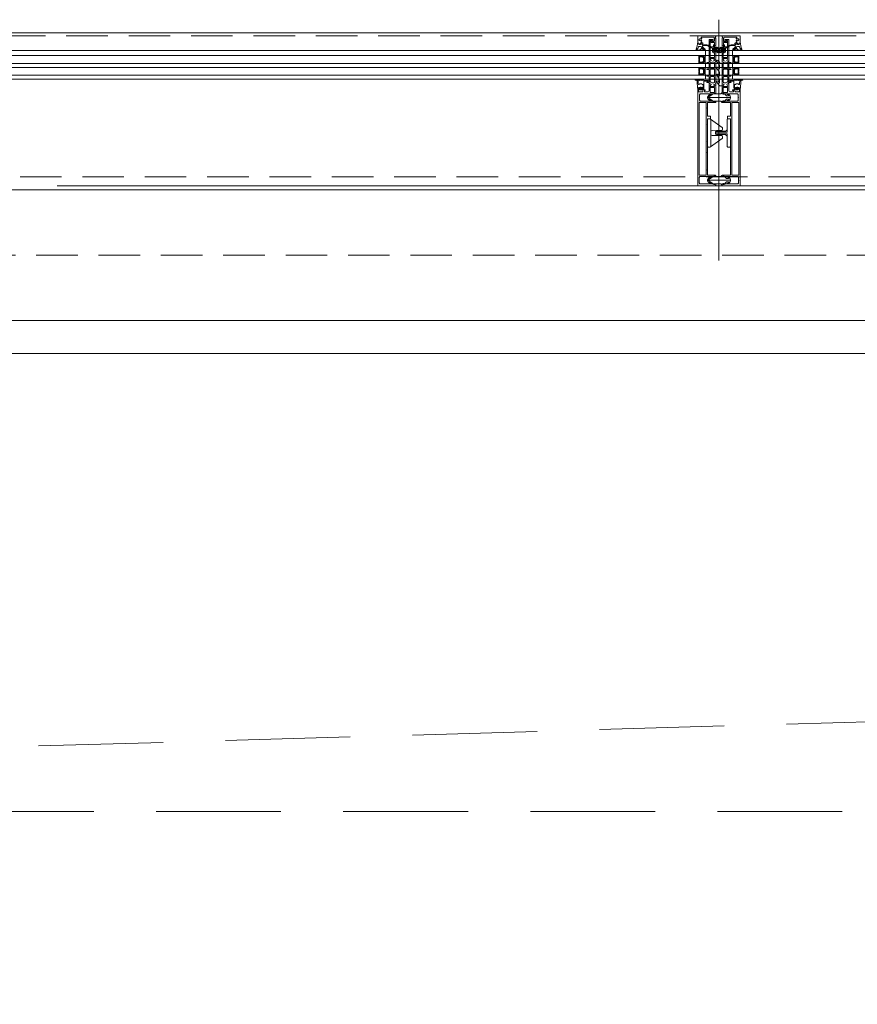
# Model space of a CAD drawing. Header units: millimetres. Extents: x 213386 to 506888, y 183055 to 450952.
# Tile 238 of 256: x 376876 to 378155, y 306487 to 307992. Entities that reach past the tile are written whole.
import ezdxf

# ---------------------------------------------------------------- set-up
doc = ezdxf.new("R2010")
doc.units = ezdxf.units.MM
doc.linetypes.add('ČÁRKOVANÁ', pattern=[19.05, 12.7, -6.35])
for name, color, linetype, lineweight in [('FASÁDA DETAILNÍ', 255, 'Continuous', 0), ('KOTY', 255, 'Continuous', 0), ('NOVA', 255, 'Continuous', 0), ('TENKA', 255, 'Continuous', 0)]:
    doc.layers.add(name, color=color, linetype=linetype, lineweight=lineweight)
doc.layers.add('PLOCHY K PRONÁJMU', color=255, linetype='Continuous', lineweight=0, plot=False)
doc.layers.get('KOTY').off()

# ---------------------------------------------------------------- blocks, each defined once
blk = doc.blocks.new('NOVÁ PODLAHA')
at = {"layer": 'NOVA', "linetype": 'ČÁRKOVANÁ', "ltscale": 15}
blk.add_line((0, 22050), (25700, 22800), dxfattribs=at)
at = {"layer": 'NOVA'}
blk.add_line((500, 22800), (25200, 22800), dxfattribs=at)
blk.add_lwpolyline([(0, 16457.5), (0, 22800), (25700, 22800), (25700, 16457.5)], dxfattribs=at)
at = {"layer": 'NOVA', "linetype": 'ČÁRKOVANÁ', "ltscale": 15}
blk.add_lwpolyline([(750, 22050), (24950, 22050), (24950, 750), (750, 750)], close=True, dxfattribs=at)
blk = doc.blocks.new('244748_a')
blk.add_lwpolyline([(8.3, -1.7, 0.082248), (6.3, -0.9, -1.09695), (6.9, -0.1, -0.315353), (11.3, -5.2, -0.480529), (10.9, -5.6), (4.3, -5.6), (4.1, -5.5), (-16.5, -5.5), (-16.7, -5.6), (-20.4, -5.6, 0.574019), (-21.9, -4.8), (-23, -5.4, 0.524827), (-23, -5.9), (-21.9, -6.5, 0.574021), (-20.4, -5.7), (-16.7, -5.7), (-16.5, -5.9), (4.1, -5.9), (4.3, -5.7), (10.9, -5.7, -0.480529), (11.3, -6.1, -0.326229), (6.9, -11.1, -1.09695), (6.3, -10.3, 0.081457), (8.3, -9.6, 0.599203), (7.5, -8.1), (5.5, -8.1, 0.198965), (5.2, -8.2), (2.2, -11.2), (0.9, -12, -0.738038), (0.5, -11.6), (0.9, -11, 1), (0.3, -10.7), (0, -11.3), (-1, -11.3, 0.619205), (-1.4, -12.1), (-1.3, -12.4, -0.808139), (-2, -13), (-3.6, -11.4, 0.198906), (-4.3, -11.2), (-15, -11.2, -0.198936), (-16.8, -10.4), (-19, -8.2, 0.198942), (-19.3, -8.1), (-20.7, -8.1, 0.500217), (-21.1, -8.7, 0.122037), (-18.5, -10.3, -1.093735), (-19.1, -11.1, -0.240768), (-23.7, -6.1, -0.106226), (-23.7, -5.2, -0.256232), (-19, -0.1, -1.093735), (-18.4, -0.9, 0.116856), (-21.1, -2.6, 0.500217), (-20.7, -3.3), (-19.3, -3.3, 0.198942), (-19, -3.1), (-16.8, -0.9, -0.198936), (-15, -0.2), (-4.3, -0.2, 0.198907), (-3.6, 0.1), (-2, 1.7, -0.808139), (-1.3, 1.1), (-1.4, 0.8, 0.619205), (-1, 0), (0, 0), (0.3, -0.6, 1), (0.9, -0.3), (0.5, 0.3, -0.738038), (0.9, 0.7), (2.2, -0.2), (5.2, -3.1, 0.198965), (5.5, -3.3), (7.5, -3.3, 0.599203)], format="xyb", close=True)
blk = doc.blocks.new('236134_0100_s_v')
for points in [[(22.8, -23), (22.8, -5), (42, -5, 0.414214), (43, -4), (43, -1, 0.414214), (42, 0), (1, 0, 0.414214), (0, -1), (0, -4, 0.414214), (1, -5), (20.2, -5), (20.2, -23)], [(15, -5, -0.414214), (19, -9), (19, -16.6, 0.165764), (19.5, -23), (23.5, -23, 0.165764), (24, -16.6), (24, -9, -0.414214), (28, -5)]]:
    blk.add_lwpolyline(points, format="xyb")
blk = doc.blocks.new('236134_0200_s_v')
for points in [[(19.6, 5, -0.41166), (17.6, 7), (17.4, 22.2, 0.344217), (17.1, 22.7), (16, 23), (14, 23, 0.240828), (13.2, 22.6), (0.2, 4.6)], [(23.4, 5, 0.41166), (25.4, 7), (25.6, 22.2, -0.344217), (25.9, 22.7), (27, 23), (29, 23, -0.240828), (29.8, 22.6), (42.8, 4.6)]]:
    blk.add_lwpolyline(points, format="xyb")
blk.add_lwpolyline([(42, 5), (1, 5, 0.414214), (0, 4), (0, 1, 0.414214), (1, 0), (42, 0, 0.414214), (43, 1), (43, 4, 0.414214)], format="xyb", close=True)
blk = doc.blocks.new('284336')
for points in [[(-0.7, -9.6), (-10, -9.6, 0.414511), (-10.5, -10.1), (-10.5, -15.5, -1), (-11.7, -15.5), (-11.7, -9.6), (-12.7, -8.9, -0.668884), (-12.6, -8.2), (-12, -8, 0.766384), (-12, -7.2), (-12.6, -7, -0.76831), (-12.6, -6.2), (-12, -6, 0.766384), (-12, -5.2), (-12.6, -5, -0.76831), (-12.6, -4.2), (-12, -4, 0.766384), (-12, -3.2), (-12.6, -3, -0.877523), (-12.5, -2.2), (-12.1, -2.2, 0.698129), (-11.8, -1.5, -0.220231), (-12.9, 0.8), (-12.9, 3.5, -0.157143), (-12.8, 3.7), (-12.7, 3.4, -0.067482), (-12.5, 2.5, 0.393136), (-8.7, -1), (-6.1, -1, -0.414214), (-5.6, -1.5), (-5.6, -2.2, -0.267949), (-5.9, -2.6), (-6.4, -2.9, 0.267949), (-6.6, -3.4), (-6.6, -5.8, 0.267949), (-6.4, -6.3), (-5.9, -6.6, -0.267949), (-5.6, -7), (-5.6, -8.1, 0.414215), (-5.1, -8.6), (-0.4, -8.6), (-0.4, -9.3, -0.414212), (-0.7, -9.6)], [(-0.4, 0), (-0.4, -2, 0.990243), (-0.4, -3), (0.9, -3, 0.414214), (1.2, -2.7), (1.2, -2.6, -0.668123), (1.7, -2.4), (2.7, -3.4, -0.199004), (2.9, -3.8), (2.9, -5.4, -0.199038), (2.7, -5.8), (1.7, -6.8, -0.668191), (1.2, -6.6), (1.2, -6.5, 0.414214), (0.9, -6.2), (-0.4, -6.2, 0.990269), (-0.4, -7.2), (-0.4, -8.6), (-5.1, -8.6, -0.414215), (-5.6, -8.1), (-5.6, -7, 0.267949), (-5.8, -6.6), (-6.3, -6.3, -0.267949), (-6.6, -5.8), (-6.6, -3.4, -0.267949), (-6.3, -3), (-5.8, -2.7, 0.267949), (-5.6, -2.2), (-5.6, -1.5, 0.414214), (-6.1, -1), (-8.7, -1, -0.393156), (-12.5, 2.5, 0.067572), (-12.7, 3.4), (-12.8, 3.7, -0.637545), (-12.1, 3.5), (-11.9, 2.5, 0.344315), (-10.1, 0.9), (0, 0.4, -0.406913), (0.4, 0), (-0.4, 0)], [(1.7, -4.3, 0.414235), (1.2, -3.8), (-0.7, -3.8, 0.414214), (-1.2, -4.3), (-1.2, -4.9, 0.414214), (-0.7, -5.4), (1.2, -5.4, 0.414235), (1.7, -4.9), (1.7, -4.3)]]:
    blk.add_lwpolyline(points, format="xyb", close=True)
blk = doc.blocks.new('433270')
blk.add_lwpolyline([(1, 0, 0.414364), (0, -1), (0, -1.4, 0.255924), (0.2, -1.8, -0.547723), (0.2, -3.2, 0.255924), (0, -3.6), (0, -14.6, 0.414214), (0.3, -14.9), (1.2, -14.9, 0.414214), (1.7, -14.4), (1.7, -10.3, -0.414214), (2, -10), (6, -10, 0.414248), (7, -9), (7, -7.7, 0.414179), (6.5, -7.2), (5.7, -7.2, 0.414232), (5.4, -7.5), (5.4, -8.2, -0.414198), (5.1, -8.5), (2.8, -8.5, -0.414204), (1.8, -7.5), (1.8, -4.5, -0.147432), (2, -3.9, 0.147461), (2.4, -2.5), (2.4, -2.3, -0.414214), (2.9, -1.8), (21.9, -1.8, -0.668178), (22.2, -2.7), (22.2, -2.7, 1), (21.6, -3.3), (21.5, -3.4, 0.198912), (21.4, -3.7), (21.4, -4, 0.414214), (22.1, -4.7), (22.4, -4.7, 0.576988), (22.6, -4.3, -0.311246), (24.6, -4.3, 0.576988), (24.8, -4.7), (25.3, -4.7, -0.260065), (25.3, -6.6), (24.8, -6.6, 0.576988), (24.6, -7.1, -0.311246), (22.6, -7.1, 0.576988), (22.4, -6.6), (22.1, -6.6, 0.414214), (21.4, -7.3), (21.4, -7.6, 0.267949), (21.6, -8), (21.9, -8.2, -0.637047), (21.7, -10), (19.8, -10.7, 0.315299), (19.5, -11.2), (19.5, -11.5, 0.520567), (20.2, -12), (22.8, -11, -0.520567), (23.5, -11.5), (23.5, -12.5, 0.414062), (24, -13), (25, -13, 0.414186), (25.5, -12.5), (25.5, -11.5, -0.414182), (26, -11), (27, -11, 0.414214), (27.5, -10.5), (27.5, -0.5, 0.414214), (27, 0), (1, 0)], format="xyb", close=True)
blk = doc.blocks.new('284325')
for points in [[(0.8, -5.2, -0.560316), (0.9, -4.7), (1.9, -4.4, 0.3153), (2.1, -4.1), (2.1, -1.9, 0.451558), (1.8, -1.6), (0.9, -1.7, -0.399586), (0.6, -1.5), (0.3, -0.1, -0.415977), (0.5, 0.3, 0.024107), (6.1, 1.2, 0.076636), (9, 2.3, -0.577615), (10.8, 1.3), (10, 1.4, 0.283171), (9.1, 0.9, -0.168429), (7.1, -0.7), (5.9, -1.2, 0.315302), (5.2, -2.1), (5.2, -4.2, 0.269719), (6.8, -6.8, -0.194797), (10.2, -11.5, -0.342663), (9.2, -11.2, 0.119207), (5.4, -7.6, 0.578571), (3.6, -8.6), (3.6, -11.8, 0.176415), (6.2, -18.7, -1), (5.2, -19.5, -0.176415), (2.4, -11.8), (2.4, -8.9, 0.208286), (0.8, -5.2)], [(9, -6.7), (10.3, -8.8, -0.134555), (10.8, -10.6, -0.339795), (10.2, -11.5, 0.194788), (6.8, -6.8, -0.269736), (5.2, -4.2), (5.2, -2.1, -0.315302), (5.9, -1.2), (7.1, -0.7, 0.168429), (9.1, 0.9, -0.283167), (10, 1.4), (10.8, 1.3), (10.8, -0.7, -0.070852), (10.7, -1.3), (9.9, -3.9, -0.241839), (9.1, -4.8), (7.9, -5.2, 0.836024), (8.1, -6.2), (8.1, -6.2, -0.255349), (9, -6.7)]]:
    blk.add_lwpolyline(points, format="xyb", close=True)
blk = doc.blocks.new('288126')
for points in [[(-16.5, 0), (16.5, 0)], [(-21.4, -6.3), (-17.8, -3.7)], [(-14.7, -4.5), (-19.9, -8.3)], [(-17, -2.1), (-17, -0.5)], [(-8.8, -4.3), (-14.1, -4.3)], [(-11, -6.3), (-8.7, -4.7)], [(-4.3, -4.5), (-9.5, -8.3)], [(1.8, -4.3), (-3.7, -4.3)], [(-0.4, -6.4), (1.9, -4.7)], [(6.3, -4.5), (1.1, -8.4)], [(12.2, -4.3), (6.9, -4.3)], [(10, -6.4), (12.3, -4.7)], [(16.6, -4.6), (11.5, -8.4)], [(17, -0.5), (17, -3.8)]]:
    blk.add_lwpolyline(points)
for centre, radius, start, end in [((16.5, -0.5), 0.5, 0, 90), ((-20.6, -7.3), 1.25, 126.7059, 306.7059), ((-16.5, -0.5), 0.5, 90, 180), ((-10.2, -7.3), 1.25, 126.7059, 306.7059), ((0.4, -7.4), 1.25, 126.7059, 306.7059), ((10.8, -7.4), 1.25, 126.7059, 306.7059), ((16, -3.8), 1, 306.7059, 0)]:
    blk.add_arc(centre, radius, start, end)
at = {"extrusion": (0, 0, -1)}
for centre, radius, start, end in [((19, -2.1), 2, 180, 233.2941), ((14.1, -5.3), 1, 53.2941, 90), ((8.8, -4.5), 0.2, 90, 233.2941), ((3.7, -5.3), 1, 53.2941, 90), ((-1.8, -4.5), 0.2, 90, 233.2941), ((-6.9, -5.3), 1, 53.2941, 90), ((-12.2, -4.5), 0.2, 90, 233.2941)]:
    blk.add_arc(centre, radius, start, end, dxfattribs=at)
blk = doc.blocks.new('246426')
for points in [[(-1.8, 0.6), (-2.9, -0.4, 0.198926), (-3.2, -1.1), (-3.2, -2.3, 0.198926), (-2.9, -3), (-1.8, -4, 0.637051), (-1.5, -3.9), (-1.5, -3.4), (-0.3, -3.4, -0.41484), (0, -3.7), (0, -5.2, 0.414232), (0.5, -5.7), (2.1, -5.7, 0.071862), (2.2, -5.7, 0.157876), (3.7, -4.6, 0.360336), (3.5, 2.4, 0.964062), (2.5, 1.5, -0.403385), (2.3, -4.3, -0.190964), (2.1, -4.4), (1.7, -4.4, -0.414214), (1.2, -3.9), (1.2, 1.3, 0.414201), (0.2, 2.3), (0, 2.3), (0, 0.3, -0.414214), (-0.3, 0), (-1.5, 0), (-1.5, 0.5, 0.637051), (-1.8, 0.6)], [(-2.3, -1.4, -0.414214), (-1.9, -1), (-0.4, -1, -0.414214), (0, -1.4), (0, -2, -0.414214), (-0.4, -2.4), (-1.9, -2.4, -0.414214), (-2.3, -2), (-2.3, -1.4)]]:
    blk.add_lwpolyline(points, format="xyb", close=True)

msp = doc.modelspace()

# ---------------------------------------------------------------- linework, layer by layer
at = {"layer": 'FASÁDA DETAILNÍ'}
for p, q in [((377943.6, 307992.1), (377943.6, 307623.9)), ((374022.1, 307945.2), (376881.1, 307945.2)), ((376881.1, 307945.2), (378834.7, 307945.2)), ((377923.1, 307937.2), (377923.1, 307945.2)), ((377964.1, 307937.2), (377964.1, 307945.2)), ((376922.1, 307937.2), (374022.1, 307937.2)), ((374022.1, 307925.2), (376881.1, 307925.2)), ((376881.1, 307925.2), (378827.2, 307925.2)), ((378827.2, 307937.2), (376922.1, 307937.2)), ((377923.1, 307919.2), (377923.1, 307925.2)), ((377928.6, 307925.2), (377928.6, 307925.2)), ((377964.1, 307919.2), (377964.1, 307925.2)), ((376922.1, 307919.2), (374022.1, 307919.2)), ((378827.2, 307919.2), (376922.1, 307919.2)), ((377928.6, 307919.2), (377928.6, 307919.2)), ((374022.1, 307907.2), (376922.1, 307907.2)), ((378834.7, 307901.2), (374022.1, 307901.2)), ((376922.1, 307907.2), (378827.2, 307907.2)), ((377923.1, 307901.2), (377923.1, 307907.2)), ((377964.1, 307901.2), (377964.1, 307907.2)), ((379770.1, 307738.2), (376933.1, 307738.2))]:
    msp.add_line(p, q, dxfattribs=at)
for points in [[(399616.6, 284292.2), (373036.6, 284292.2), (373036.6, 307972.2), (399616.6, 307972.2)], [(377913.1, 307926.2), (377919.1, 307926.2), (377921.1, 307928.2), (377921.1, 307934.2), (377919.1, 307936.2), (377913.1, 307936.2), (377913.1, 307931.7), (377913.6, 307931.7), (377913.6, 307930.7), (377913.1, 307930.7)], [(377914.1, 307935.2), (377914.1, 307927.2), (377918.7, 307927.2), (377920.1, 307928.6), (377920.1, 307933.6), (377918.7, 307935.2)], [(377974.1, 307926.2), (377968.1, 307926.2), (377966.1, 307928.2), (377966.1, 307934.2), (377968.1, 307936.2), (377974.1, 307936.2), (377974.1, 307931.7), (377973.6, 307931.7), (377973.6, 307930.7), (377974.1, 307930.7)], [(377973.1, 307935.2), (377973.1, 307927.2), (377968.6, 307927.2), (377967.1, 307928.6), (377967.1, 307933.6), (377968.6, 307935.2)], [(377913.1, 307908.2), (377919.1, 307908.2), (377921.1, 307910.2), (377921.1, 307916.2), (377919.1, 307918.2), (377913.1, 307918.2), (377913.1, 307913.7), (377913.6, 307913.7), (377913.6, 307912.7), (377913.1, 307912.7)], [(377914.1, 307917.2), (377914.1, 307909.2), (377918.7, 307909.2), (377920.1, 307910.6), (377920.1, 307915.6), (377918.7, 307917.2)], [(377974.1, 307908.2), (377968.1, 307908.2), (377966.1, 307910.2), (377966.1, 307916.2), (377968.1, 307918.2), (377974.1, 307918.2), (377974.1, 307913.7), (377973.6, 307913.7), (377973.6, 307912.7), (377974.1, 307912.7)], [(377973.1, 307917.2), (377973.1, 307909.2), (377968.6, 307909.2), (377967.1, 307910.6), (377967.1, 307915.6), (377968.6, 307917.2)], [(399376.6, 284532.2), (373276.6, 284532.2), (373276.6, 307732.2), (399376.6, 307732.2)], [(399176.6, 284732.2), (373476.6, 284732.2), (373476.6, 307532.2), (399176.6, 307532.2)]]:
    msp.add_lwpolyline(points, close=True, dxfattribs=at)
at = {"layer": 'FASÁDA DETAILNÍ', "linetype": 'ČÁRKOVANÁ', "ltscale": 5}
msp.add_lwpolyline([(399611.6, 284297.2), (373041.6, 284297.2), (373041.6, 307967.2), (399611.6, 307967.2)], close=True, dxfattribs=at)
at = {"layer": 'FASÁDA DETAILNÍ'}
for points in [[(377938.6, 307932.7), (377938.6, 307943.7, 0.414426), (377938.1, 307944.2), (377937.6, 307944.2), (377937.6, 307943.2), (377936.1, 307943.2, -0.414214), (377935.1, 307944.2), (377935.1, 307945.7, -0.399985), (377935.1, 307946.7), (377935.1, 307948.2, -0.414214), (377936.1, 307949.2), (377937.6, 307949.2), (377937.6, 307948.2), (377938.1, 307948.2, 0.414456), (377938.6, 307948.7), (377938.6, 307950, 0.413971), (377938.3, 307950.3), (377937.1, 307950.3, -0.414214), (377936.8, 307950.6), (377936.8, 307953.6), (377935.8, 307953.6, 0.414214), (377935.3, 307953.1), (377935.3, 307951.2, -0.414214), (377934.8, 307950.7), (377931.3, 307950.7, -0.414206), (377930.3, 307951.7), (377930.3, 307960, -0.414206), (377930.8, 307960.5), (377932.7, 307960.5, -0.414219), (377933.2, 307960), (377933.2, 307959.2, 0.414214), (377933.7, 307958.7), (377934.2, 307958.7, 0.414214), (377934.7, 307959.2), (377934.7, 307961, 0.414214), (377933.7, 307962), (377929.6, 307962, 0.414214), (377928.6, 307961), (377928.6, 307932.7), (377928.6, 307928.6, 0.57735), (377929.2, 307928.2), (377930.1, 307928.7), (377931.6, 307929.1, 0.488701), (377931.8, 307929.6), (377930.3, 307932), (377930.3, 307932.5, -0.432566), (377930.5, 307932.7), (377936.8, 307932.7, -0.548397), (377937, 307932.4), (377936, 307930, 0.425336), (377936.1, 307929.7), (377938.1, 307928.9, 0.531563), (377938.6, 307929.3), (377938.6, 307931.3, 0.231306), (377938.5, 307931.6, -0.306185), (377938.4, 307931.9), (377938.6, 307932.7)], [(377948.6, 307932.7), (377948.6, 307943.7, -0.414426), (377949.1, 307944.2), (377949.6, 307944.2), (377949.6, 307943.2), (377951.1, 307943.2, 0.414214), (377952.1, 307944.2), (377952.1, 307945.7, 0.399985), (377952.1, 307946.7), (377952.1, 307948.2, 0.414214), (377951.1, 307949.2), (377949.6, 307949.2), (377949.6, 307948.2), (377949.1, 307948.2, -0.414456), (377948.6, 307948.7), (377948.6, 307950, -0.413971), (377948.9, 307950.3), (377950.1, 307950.3, 0.414214), (377950.4, 307950.6), (377950.4, 307953.6), (377951.4, 307953.6, -0.414214), (377951.9, 307953.1), (377951.9, 307951.2, 0.414214), (377952.4, 307950.7), (377955.9, 307950.7, 0.414206), (377956.9, 307951.7), (377956.9, 307960, 0.414206), (377956.4, 307960.5), (377954.5, 307960.5, 0.414219), (377954, 307960), (377954, 307959.2, -0.414214), (377953.5, 307958.7), (377953, 307958.7, -0.414214), (377952.5, 307959.2), (377952.5, 307961, -0.414214), (377953.5, 307962), (377957.6, 307962, -0.414214), (377958.6, 307961), (377958.6, 307932.7), (377958.6, 307928.6, -0.57735), (377958, 307928.2), (377957.2, 307928.7), (377955.7, 307929.1, -0.488701), (377955.5, 307929.6), (377956.9, 307932), (377956.9, 307932.5, 0.432566), (377956.7, 307932.7), (377950.4, 307932.7, 0.548397), (377950.2, 307932.4), (377951.3, 307930, -0.425336), (377951.2, 307929.7), (377949.2, 307928.9, -0.531563), (377948.6, 307929.3), (377948.6, 307931.3, -0.231306), (377948.8, 307931.6, 0.306185), (377948.9, 307931.9), (377948.6, 307932.7)], [(377930.3, 307934.9), (377930.3, 307948.6, -0.414214), (377930.8, 307949.1), (377933, 307949.1, -0.414214), (377933.5, 307948.6), (377933.5, 307943.6, 0.411139), (377935.5, 307941.6), (377936.5, 307941.6, -0.414214), (377937, 307941.1), (377937, 307934.9, -0.414214), (377936.5, 307934.4), (377930.8, 307934.4, -0.414214), (377930.3, 307934.9)], [(377956.9, 307934.9), (377956.9, 307948.6, 0.414214), (377956.4, 307949.1), (377954.2, 307949.1, 0.414214), (377953.7, 307948.6), (377953.7, 307943.6, -0.411139), (377951.7, 307941.6), (377950.7, 307941.6, 0.414214), (377950.2, 307941.1), (377950.2, 307934.9, 0.414214), (377950.7, 307934.4), (377956.4, 307934.4, 0.414214), (377956.9, 307934.9)], [(377938.6, 307894.5), (377938.6, 307906.4), (377938.6, 307928.3, 0.305837), (377938.3, 307928.8), (377936, 307929.7, -0.425336), (377935.9, 307930), (377936.6, 307931.6, 0.543753), (377936, 307932.6), (377931.1, 307932.6, 0.578182), (377930.5, 307931.7), (377931.8, 307929.6, -0.488505), (377931.6, 307929.1), (377930.1, 307928.7), (377928.8, 307927.9, 0.282478), (377928.6, 307927.6), (377928.6, 307927.2, -1.447009), (377928.5, 307926.8), (377925.5, 307926.8, 1), (377925.5, 307926), (377928.5, 307926, -1.447009), (377928.6, 307925.7), (377928.6, 307917.2, -1.447009), (377928.5, 307916.8), (377925.5, 307916.8, 1), (377925.5, 307916), (377928.5, 307916, -1.447009), (377928.6, 307915.7), (377928.6, 307907.2, -1.447009), (377928.5, 307906.8), (377925.5, 307906.8, 1), (377925.5, 307906), (377928.5, 307906, -1.447009), (377928.6, 307905.7), (377928.6, 307897.1, -1.447009), (377928.5, 307896.8), (377925.5, 307896.8, 1), (377925.5, 307896), (377928.5, 307896, -1.447009), (377928.6, 307895.6), (377928.6, 307895.2, 0.282478), (377928.8, 307894.9), (377930.1, 307894.1), (377931.6, 307893.7, -0.488505), (377931.8, 307893.3), (377930.5, 307891.1, 0.578182), (377931.1, 307890.2), (377936, 307890.2, 0.543753), (377936.6, 307891.2), (377935.9, 307892.8, -0.425336), (377936, 307893.1), (377938.3, 307894, 0.305837), (377938.6, 307894.5)], [(377937, 307925.6), (377937, 307918.7, -0.414218), (377936, 307917.7), (377931.2, 307917.7, -0.414218), (377930.2, 307918.7), (377930.2, 307925.1, -0.305619), (377931.2, 307926.5), (377933.1, 307927.2, -0.176429), (377935.2, 307927.3), (377936, 307927, -0.324916), (377937, 307925.6)], [(377948.6, 307894.5), (377948.6, 307906.4), (377948.6, 307928.3, -0.305837), (377949, 307928.8), (377951.2, 307929.7, 0.425336), (377951.3, 307930), (377950.6, 307931.6, -0.543753), (377951.3, 307932.6), (377956.2, 307932.6, -0.578182), (377956.7, 307931.7), (377955.5, 307929.6, 0.488505), (377955.7, 307929.1), (377957.2, 307928.7), (377958.5, 307927.9, -0.282478), (377958.6, 307927.6), (377958.6, 307927.2, 1.447009), (377958.8, 307926.8), (377961.7, 307926.8, -1), (377961.7, 307926), (377958.8, 307926, 1.447009), (377958.6, 307925.7), (377958.6, 307917.2, 1.447009), (377958.8, 307916.8), (377961.7, 307916.8, -1), (377961.7, 307916), (377958.8, 307916, 1.447009), (377958.6, 307915.7), (377958.6, 307907.2, 1.447009), (377958.8, 307906.8), (377961.7, 307906.8, -1), (377961.7, 307906), (377958.8, 307906, 1.447009), (377958.6, 307905.7), (377958.6, 307897.1, 1.447009), (377958.8, 307896.8), (377961.7, 307896.8, -1), (377961.7, 307896), (377958.8, 307896, 1.447009), (377958.6, 307895.6), (377958.6, 307895.2, -0.282478), (377958.5, 307894.9), (377957.2, 307894.1), (377955.7, 307893.7, 0.488505), (377955.5, 307893.3), (377956.7, 307891.1, -0.578182), (377956.2, 307890.2), (377951.3, 307890.2, -0.543753), (377950.6, 307891.2), (377951.3, 307892.8, 0.425336), (377951.2, 307893.1), (377949, 307894, -0.305837), (377948.6, 307894.5)], [(377950.2, 307925.6), (377950.2, 307918.7, 0.414218), (377951.2, 307917.7), (377956, 307917.7, 0.414218), (377957, 307918.7), (377957, 307925.1, 0.305619), (377956.1, 307926.5), (377954.2, 307927.2, 0.176429), (377952.1, 307927.3), (377951.3, 307927, 0.324916), (377950.2, 307925.6)], [(377937, 307915.4), (377937, 307907.4, -0.414214), (377936, 307906.4), (377931.2, 307906.4, -0.414214), (377930.2, 307907.4), (377930.2, 307915.4, -0.414214), (377931.2, 307916.4), (377936, 307916.4, -0.414214), (377937, 307915.4)], [(377950.2, 307915.4), (377950.2, 307907.4, 0.414214), (377951.2, 307906.4), (377956, 307906.4, 0.414214), (377957, 307907.4), (377957, 307915.4, 0.414214), (377956, 307916.4), (377951.2, 307916.4, 0.414214), (377950.2, 307915.4)], [(377911.1, 307739.2), (377911.1, 307887.7, -0.414214), (377911.6, 307888.2), (377912.9, 307888.2, -0.41422), (377913.4, 307887.7), (377913.4, 307887.2), (377912.4, 307887.2), (377912.4, 307882.7, 0.414214), (377913.4, 307881.7), (377918.1, 307881.7, 0.414214), (377919.1, 307882.7), (377919.1, 307887.2), (377917.4, 307887.2), (377917.4, 307887.7, -0.414201), (377917.9, 307888.2), (377919.9, 307888.2, -0.414214), (377920.4, 307887.7), (377920.4, 307885.5, 0.414214), (377920.9, 307885), (377922.7, 307885), (377922.7, 307883.8), (377921.5, 307883.8), (377921.5, 307882, 0.414214), (377921.8, 307881.7), (377927.1, 307881.7, 0.414167), (377928.6, 307883.2), (377928.6, 307890.2), (377928.6, 307894.3, -0.57735), (377929.2, 307894.6), (377930.1, 307894.1), (377931.6, 307893.7, -0.488701), (377931.8, 307893.2), (377930.3, 307890.8), (377930.3, 307890.3, 0.432566), (377930.5, 307890.2), (377936.8, 307890.2, 0.548397), (377937, 307890.4), (377936, 307892.8, -0.425336), (377936.1, 307893.1), (377938.1, 307893.9, -0.531563), (377938.6, 307893.5), (377938.6, 307891.5, -0.231306), (377938.5, 307891.2, 0.306185), (377938.4, 307890.9), (377938.6, 307890.2), (377938.6, 307879.6, -0.414214), (377937.6, 307878.6), (377937.1, 307878.6), (377937.1, 307879.4), (377935.6, 307879.4), (377934.5, 307878.8, -0.13165), (377934, 307878.7), (377915.6, 307878.7, 0.414214), (377914.1, 307877.2), (377914.1, 307873.7, 0.399985), (377914.1, 307872.7), (377914.1, 307869, 0.414214), (377915.6, 307867.5), (377934, 307867.5, -0.13165), (377934.5, 307867.3), (377935.6, 307866.7), (377937.1, 307866.7), (377937.1, 307867.5), (377937.6, 307867.5, -0.414214), (377938.6, 307866.5), (377938.6, 307866, -0.414214), (377938.1, 307865.5), (377926.5, 307865.5, 0.414214), (377926, 307865), (377926, 307857.6, 0.399985), (377926, 307856.6), (377926, 307845, 0.414214), (377926.5, 307844.5), (377930.1, 307844.5, -0.414214), (377930.6, 307844), (377930.6, 307841, -0.414214), (377930.1, 307840.5), (377926.5, 307840.5, 0.414214), (377926, 307840), (377926, 307832.7, 0.38324), (377926, 307831.7), (377926, 307806.2, 0.38324), (377926, 307805.2), (377926, 307789.7, 0.38324), (377926, 307788.7), (377926, 307763.2, 0.38324), (377926, 307762.2), (377926, 307754.9, 0.414214), (377926.5, 307754.4), (377938.1, 307754.4, -0.414214), (377938.6, 307753.9), (377938.6, 307753.4, -0.414214), (377937.6, 307752.4), (377937.1, 307752.4), (377937.1, 307753.2), (377935.6, 307753.2), (377934.5, 307752.5, -0.116937), (377934, 307752.4), (377915.1, 307752.4, 0.414232), (377913.6, 307750.9), (377913.6, 307747.1, 0.399985), (377913.6, 307746.1), (377913.6, 307742.7, 0.414232), (377915.1, 307741.2), (377934, 307741.2, -0.116937), (377934.5, 307741), (377935.6, 307740.4), (377937.1, 307740.4), (377937.1, 307741.2), (377937.6, 307741.2, -0.414214), (377938.6, 307740.2), (377938.6, 307739.2, -0.414214), (377937.6, 307738.2), (377912.1, 307738.2, -0.414214), (377911.1, 307739.2)], [(377937, 307904.1), (377937, 307897.2, -0.324916), (377936, 307895.8), (377935.2, 307895.5, -0.176429), (377933.1, 307895.6), (377931.2, 307896.4, -0.305619), (377930.2, 307897.7), (377930.2, 307904.1, -0.414218), (377931.2, 307905.1), (377936, 307905.1, -0.414218), (377937, 307904.1)], [(377976.1, 307739.2), (377976.1, 307887.7, 0.414214), (377975.6, 307888.2), (377974.3, 307888.2, 0.41422), (377973.8, 307887.7), (377973.8, 307887.2), (377974.8, 307887.2), (377974.8, 307882.7, -0.414214), (377973.8, 307881.7), (377969.1, 307881.7, -0.414214), (377968.1, 307882.7), (377968.1, 307887.2), (377969.8, 307887.2), (377969.8, 307887.7, 0.414201), (377969.3, 307888.2), (377967.3, 307888.2, 0.414214), (377966.8, 307887.7), (377966.8, 307885.5, -0.414214), (377966.3, 307885), (377964.5, 307885), (377964.5, 307883.8), (377965.7, 307883.8), (377965.7, 307882, -0.414214), (377965.4, 307881.7), (377960.1, 307881.7, -0.414167), (377958.6, 307883.2), (377958.6, 307890.2), (377958.6, 307894.3, 0.57735), (377958, 307894.6), (377957.2, 307894.1), (377955.7, 307893.7, 0.488701), (377955.5, 307893.2), (377956.9, 307890.8), (377956.9, 307890.3, -0.432566), (377956.7, 307890.2), (377950.4, 307890.2, -0.548397), (377950.2, 307890.4), (377951.3, 307892.8, 0.425336), (377951.2, 307893.1), (377949.2, 307893.9, 0.531563), (377948.6, 307893.5), (377948.6, 307891.5, 0.231306), (377948.8, 307891.2, -0.306185), (377948.9, 307890.9), (377948.6, 307890.2), (377948.6, 307879.6, 0.414214), (377949.6, 307878.6), (377950.1, 307878.6), (377950.1, 307879.4), (377951.6, 307879.4), (377952.8, 307878.8, 0.13165), (377953.3, 307878.7), (377971.6, 307878.7, -0.414214), (377973.1, 307877.2), (377973.1, 307873.7, -0.399985), (377973.1, 307872.7), (377973.1, 307869, -0.414214), (377971.6, 307867.5), (377953.3, 307867.5, 0.13165), (377952.8, 307867.3), (377951.6, 307866.7), (377950.1, 307866.7), (377950.1, 307867.5), (377949.6, 307867.5, 0.414214), (377948.6, 307866.5), (377948.6, 307866, 0.414214), (377949.1, 307865.5), (377960.7, 307865.5, -0.414214), (377961.2, 307865), (377961.2, 307857.6, -0.399985), (377961.2, 307856.6), (377961.2, 307845, -0.414214), (377960.7, 307844.5), (377957.1, 307844.5, 0.414214), (377956.6, 307844), (377956.6, 307841, 0.414214), (377957.1, 307840.5), (377960.7, 307840.5, -0.414214), (377961.2, 307840), (377961.2, 307832.7, -0.38324), (377961.2, 307831.7), (377961.2, 307806.2, -0.38324), (377961.2, 307805.2), (377961.2, 307789.7, -0.38324), (377961.2, 307788.7), (377961.2, 307763.2, -0.38324), (377961.2, 307762.2), (377961.2, 307754.9, -0.414214), (377960.7, 307754.4), (377949.1, 307754.4, 0.414214), (377948.6, 307753.9), (377948.6, 307753.4, 0.414214), (377949.6, 307752.4), (377950.1, 307752.4), (377950.1, 307753.2), (377951.6, 307753.2), (377952.8, 307752.5, 0.116937), (377953.3, 307752.4), (377972.1, 307752.4, -0.414232), (377973.6, 307750.9), (377973.6, 307747.1, -0.399985), (377973.6, 307746.1), (377973.6, 307742.7, -0.414232), (377972.1, 307741.2), (377953.3, 307741.2, 0.116937), (377952.8, 307741), (377951.6, 307740.4), (377950.1, 307740.4), (377950.1, 307741.2), (377949.6, 307741.2, 0.414214), (377948.6, 307740.2), (377948.6, 307739.2, 0.414214), (377949.6, 307738.2), (377975.1, 307738.2, 0.414214), (377976.1, 307739.2)], [(377950.2, 307904.1), (377950.2, 307897.2, 0.324916), (377951.3, 307895.8), (377952.1, 307895.5, 0.176429), (377954.2, 307895.6), (377956.1, 307896.4, 0.305619), (377957, 307897.7), (377957, 307904.1, 0.414218), (377956, 307905.1), (377951.2, 307905.1, 0.414218), (377950.2, 307904.1)], [(377936.5, 307880.9, 0.414214), (377937, 307881.4), (377937, 307887.9, 0.414214), (377936.5, 307888.4), (377930.8, 307888.4, 0.414214), (377930.3, 307887.9), (377930.3, 307881.4, 0.414214), (377930.8, 307880.9), (377936.5, 307880.9)], [(377950.7, 307880.9, -0.414214), (377950.2, 307881.4), (377950.2, 307887.9, -0.414214), (377950.7, 307888.4), (377956.4, 307888.4, -0.414214), (377956.9, 307887.9), (377956.9, 307881.4, -0.414214), (377956.4, 307880.9), (377950.7, 307880.9)], [(377913.2, 307865), (377913.2, 307754.9, 0.414214), (377913.7, 307754.4), (377923.4, 307754.4, 0.414214), (377923.9, 307754.9), (377923.9, 307865, 0.414214), (377923.4, 307865.5), (377913.7, 307865.5, 0.414214), (377913.2, 307865)], [(377974, 307865), (377974, 307754.9, -0.414214), (377973.5, 307754.4), (377963.8, 307754.4, -0.414214), (377963.3, 307754.9), (377963.3, 307865, -0.414214), (377963.8, 307865.5), (377973.5, 307865.5, -0.414214), (377974, 307865)]]:
    msp.add_lwpolyline(points, format="xyb", close=True, dxfattribs=at)
at = {"layer": 'FASÁDA DETAILNÍ', "color": 7, "linetype": 'ČÁRKOVANÁ', "ltscale": 5}
for points in [[(399396.6, 284512.2), (373256.6, 284512.2), (373256.6, 307752.2), (399396.6, 307752.2)], [(399276.6, 284632.2), (373376.6, 284632.2), (373376.6, 307632.2), (399276.6, 307632.2)]]:
    msp.add_lwpolyline(points, close=True, dxfattribs=at)
at = {"layer": 'FASÁDA DETAILNÍ'}
for centre, radius, start, end in [((377915.3, 307936.7), 0.596, 303.0366, 56.9634), ((377915.3, 307925.7), 0.596, 303.0366, 56.9634), ((377915.6, 307936.7), 0.596, 303.0366, 56.9634), ((377915.6, 307925.7), 0.596, 303.0366, 56.9634), ((377915.9, 307936.7), 0.596, 303.0366, 56.9634), ((377915.9, 307925.7), 0.596, 303.0366, 56.9634), ((377916.2, 307936.7), 0.596, 303.0366, 56.9634), ((377916.2, 307925.7), 0.596, 303.0366, 56.9634), ((377916.4, 307936.7), 0.596, 303.0366, 56.9634), ((377916.4, 307925.7), 0.596, 303.0366, 56.9634), ((377916.7, 307936.7), 0.596, 303.0366, 56.9634), ((377916.7, 307925.7), 0.596, 303.0366, 56.9634), ((377917, 307936.7), 0.596, 303.0366, 56.9634), ((377917, 307925.7), 0.596, 303.0366, 56.9634), ((377917.3, 307936.7), 0.596, 303.0366, 56.9634), ((377917.3, 307925.7), 0.596, 303.0366, 56.9634), ((377917.6, 307936.7), 0.596, 303.0366, 56.9634), ((377917.6, 307925.7), 0.596, 303.0366, 56.9634), ((377917.9, 307936.7), 0.596, 303.0366, 56.9634), ((377917.9, 307925.7), 0.596, 303.0366, 56.9634), ((377918.2, 307936.7), 0.596, 303.0366, 56.9634), ((377918.2, 307925.7), 0.596, 303.0366, 56.9634), ((377918.5, 307936.7), 0.596, 303.0366, 56.9634), ((377918.5, 307925.7), 0.596, 303.0366, 56.9634), ((377918.8, 307936.7), 0.596, 303.0366, 56.9634), ((377918.8, 307925.7), 0.596, 303.0366, 56.9634), ((377918.8, 307936.5), 0.879, 313.9949, 46.4964), ((377918.8, 307925.8), 0.879, 313.5036, 46.0051), ((377918.7, 307936.4), 1.26, 321.9656, 38.4996), ((377918.7, 307925.9), 1.26, 321.5004, 38.0344), ((377918.5, 307936.2), 1.71, 327.2949, 32.6857), ((377918.5, 307926.1), 1.71, 327.3143, 32.7051), ((377918.3, 307936.1), 2.25, 331.5273, 28.4028), ((377918.3, 307926.2), 2.25, 331.5972, 28.4727), ((377918, 307935.9), 2.9, 335.3067, 25.2952), ((377918, 307926.4), 2.9, 334.7048, 24.6933), ((377917.6, 307935.8), 3.55, 337.2938, 22.409), ((377917.6, 307926.5), 3.55, 337.591, 22.7062), ((377945, 307931.2), 22.7, 164.6728, 195.3272), ((377942.2, 307931.2), 22.7, 344.6728, 15.3272), ((377969.7, 307935.8), 3.55, 157.591, 202.7062), ((377969.7, 307926.5), 3.55, 157.2938, 202.409), ((377969.3, 307935.9), 2.9, 154.7048, 204.6933), ((377969.3, 307926.4), 2.9, 155.3067, 205.2952), ((377969, 307936.1), 2.25, 151.5972, 208.4727), ((377969, 307926.2), 2.25, 151.5273, 208.4028), ((377968.7, 307936.2), 1.71, 147.3143, 212.7051), ((377968.7, 307926.1), 1.71, 147.2949, 212.6857), ((377968.6, 307936.4), 1.26, 141.5004, 218.0344), ((377968.6, 307925.9), 1.26, 141.9656, 218.4996), ((377968.5, 307936.5), 0.879, 133.5036, 226.0051), ((377968.5, 307925.8), 0.879, 133.9949, 226.4964), ((377968.5, 307936.7), 0.596, 123.0366, 236.9634), ((377968.5, 307925.7), 0.596, 123.0366, 236.9634), ((377968.8, 307936.7), 0.596, 123.0366, 236.9634), ((377968.8, 307925.7), 0.596, 123.0366, 236.9634), ((377969.1, 307936.7), 0.596, 123.0366, 236.9634), ((377969.1, 307925.7), 0.596, 123.0366, 236.9634), ((377969.4, 307936.7), 0.596, 123.0366, 236.9634), ((377969.4, 307925.7), 0.596, 123.0366, 236.9634), ((377969.7, 307936.7), 0.596, 123.0366, 236.9634), ((377969.7, 307925.7), 0.596, 123.0366, 236.9634), ((377970, 307936.7), 0.596, 123.0366, 236.9634), ((377970, 307925.7), 0.596, 123.0366, 236.9634), ((377970.2, 307936.7), 0.596, 123.0366, 236.9634), ((377970.2, 307925.7), 0.596, 123.0366, 236.9634), ((377970.5, 307936.7), 0.596, 123.0366, 236.9634), ((377970.5, 307925.7), 0.596, 123.0366, 236.9634), ((377970.8, 307936.7), 0.596, 123.0366, 236.9634), ((377970.8, 307925.7), 0.596, 123.0366, 236.9634), ((377971.1, 307936.7), 0.596, 123.0366, 236.9634), ((377971.1, 307925.7), 0.596, 123.0366, 236.9634), ((377971.4, 307936.7), 0.596, 123.0366, 236.9634), ((377971.4, 307925.7), 0.596, 123.0366, 236.9634), ((377971.7, 307936.7), 0.596, 123.0366, 236.9634), ((377971.7, 307925.7), 0.596, 123.0366, 236.9634), ((377972, 307936.7), 0.596, 123.0366, 236.9634), ((377972, 307925.7), 0.596, 123.0366, 236.9634), ((377915.3, 307918.7), 0.596, 303.0366, 56.9634), ((377915.6, 307918.7), 0.596, 303.0366, 56.9634), ((377915.9, 307918.7), 0.596, 303.0366, 56.9634), ((377916.2, 307918.7), 0.596, 303.0366, 56.9634), ((377916.4, 307918.7), 0.596, 303.0366, 56.9634), ((377916.7, 307918.7), 0.596, 303.0366, 56.9634), ((377917, 307918.7), 0.596, 303.0366, 56.9634), ((377917.3, 307918.7), 0.596, 303.0366, 56.9634), ((377917.6, 307918.7), 0.596, 303.0366, 56.9634), ((377917.9, 307918.7), 0.596, 303.0366, 56.9634), ((377918.2, 307918.7), 0.596, 303.0366, 56.9634), ((377918.5, 307918.7), 0.596, 303.0366, 56.9634), ((377918.8, 307918.7), 0.596, 303.0366, 56.9634), ((377918.8, 307918.5), 0.879, 313.9949, 46.4964), ((377918.7, 307918.4), 1.26, 321.9656, 38.4996), ((377918.5, 307918.2), 1.71, 327.2949, 32.6857), ((377918.3, 307918.1), 2.25, 331.5273, 28.4028), ((377918, 307917.9), 2.9, 335.3067, 25.2952), ((377918, 307908.4), 2.9, 334.7048, 24.6933), ((377917.6, 307917.8), 3.55, 337.2938, 22.409), ((377917.6, 307908.5), 3.55, 337.591, 22.7062), ((377945, 307913.2), 22.7, 164.6728, 195.3272), ((377942.2, 307913.2), 22.7, 344.6728, 15.3272), ((377969.7, 307917.8), 3.55, 157.591, 202.7062), ((377969.7, 307908.5), 3.55, 157.2938, 202.409), ((377969.3, 307917.9), 2.9, 154.7048, 204.6933), ((377969.3, 307908.4), 2.9, 155.3067, 205.2952), ((377969, 307918.1), 2.25, 151.5972, 208.4727), ((377968.7, 307918.2), 1.71, 147.3143, 212.7051), ((377968.6, 307918.4), 1.26, 141.5004, 218.0344), ((377968.5, 307918.5), 0.879, 133.5036, 226.0051), ((377968.5, 307918.7), 0.596, 123.0366, 236.9634), ((377968.8, 307918.7), 0.596, 123.0366, 236.9634), ((377969.1, 307918.7), 0.596, 123.0366, 236.9634), ((377969.4, 307918.7), 0.596, 123.0366, 236.9634), ((377969.7, 307918.7), 0.596, 123.0366, 236.9634), ((377970, 307918.7), 0.596, 123.0366, 236.9634), ((377970.2, 307918.7), 0.596, 123.0366, 236.9634), ((377970.5, 307918.7), 0.596, 123.0366, 236.9634), ((377970.8, 307918.7), 0.596, 123.0366, 236.9634), ((377971.1, 307918.7), 0.596, 123.0366, 236.9634), ((377971.4, 307918.7), 0.596, 123.0366, 236.9634), ((377971.7, 307918.7), 0.596, 123.0366, 236.9634), ((377972, 307918.7), 0.596, 123.0366, 236.9634), ((377915.3, 307907.7), 0.596, 303.0366, 56.9634), ((377915.6, 307907.7), 0.596, 303.0366, 56.9634), ((377915.9, 307907.7), 0.596, 303.0366, 56.9634), ((377916.2, 307907.7), 0.596, 303.0366, 56.9634), ((377916.4, 307907.7), 0.596, 303.0366, 56.9634), ((377916.7, 307907.7), 0.596, 303.0366, 56.9634), ((377917, 307907.7), 0.596, 303.0366, 56.9634), ((377917.3, 307907.7), 0.596, 303.0366, 56.9634), ((377917.6, 307907.7), 0.596, 303.0366, 56.9634), ((377917.9, 307907.7), 0.596, 303.0366, 56.9634), ((377918.2, 307907.7), 0.596, 303.0366, 56.9634), ((377918.5, 307907.7), 0.596, 303.0366, 56.9634), ((377918.8, 307907.7), 0.596, 303.0366, 56.9634), ((377918.8, 307907.8), 0.879, 313.5036, 46.0051), ((377918.7, 307907.9), 1.26, 321.5004, 38.0344), ((377918.5, 307908.1), 1.71, 327.3143, 32.7051), ((377918.3, 307908.2), 2.25, 331.5972, 28.4727), ((377969, 307908.2), 2.25, 151.5273, 208.4028), ((377968.7, 307908.1), 1.71, 147.2949, 212.6857), ((377968.6, 307907.9), 1.26, 141.9656, 218.4996), ((377968.5, 307907.8), 0.879, 133.9949, 226.4964), ((377968.5, 307907.7), 0.596, 123.0366, 236.9634), ((377968.8, 307907.7), 0.596, 123.0366, 236.9634), ((377969.1, 307907.7), 0.596, 123.0366, 236.9634), ((377969.4, 307907.7), 0.596, 123.0366, 236.9634), ((377969.7, 307907.7), 0.596, 123.0366, 236.9634), ((377970, 307907.7), 0.596, 123.0366, 236.9634), ((377970.2, 307907.7), 0.596, 123.0366, 236.9634), ((377970.5, 307907.7), 0.596, 123.0366, 236.9634), ((377970.8, 307907.7), 0.596, 123.0366, 236.9634), ((377971.1, 307907.7), 0.596, 123.0366, 236.9634), ((377971.4, 307907.7), 0.596, 123.0366, 236.9634), ((377971.7, 307907.7), 0.596, 123.0366, 236.9634), ((377972, 307907.7), 0.596, 123.0366, 236.9634)]:
    msp.add_arc(centre, radius, start, end, dxfattribs=at)
at = {"layer": 'PLOCHY K PRONÁJMU', "ltscale": 5}
msp.add_lwpolyline([(373526.6, 307482.2), (399126.6, 307482.2), (399126.6, 284782.2), (373526.6, 284782.2)], close=True, dxfattribs=at)
msp.add_lwpolyline([(373526.6, 301292.2), (373526.6, 305376.2), (374032.6, 305376.2), (374032.6, 306088.2), (373526.6, 306088.2), (373526.6, 307482.2), (380026.6, 307482.2), (379766.6, 306092.2), (379766.6, 305372.2), (380286.6, 305372.2), (380286.6, 306092.2), (379766.6, 306092.2), (380026.6, 307482.2), (386326.6, 307482.2), (386066.6, 306092.2), (386066.6, 305372.2), (386586.6, 305372.2), (386586.6, 306092.2), (386066.6, 306092.2), (386326.6, 307482.2), (392626.6, 307482.2)], dxfattribs=at)
at = {"layer": 'TENKA', "ltscale": 20}
msp.add_lwpolyline([(373476.6, 303369.7), (373476.6, 307532.2), (379989.1, 307532.2)], dxfattribs=at)

# ---------------------------------------------------------------- block references
at = {"layer": 'FASÁDA DETAILNÍ', "xscale": -1}
for name, p, rotation in [('284325', (377911.1, 307956.3), 90), ('246426', (377938.6, 307944.2), 180), ('284336', (377911.1, 307887.7), 90), ('244748_a', (377949.9, 307867.5), 180), ('244748_a', (377949.9, 307741.2), 180)]:
    msp.add_blockref(name, p, dxfattribs=dict(at, rotation=rotation))
msp.add_blockref('433270', (377938.6, 307967.2), dxfattribs=at)
at = {"layer": 'FASÁDA DETAILNÍ'}
msp.add_blockref('433270', (377948.6, 307967.2), dxfattribs=at)
for name, p, rotation in [('284325', (377976.1, 307956.3), 270), ('246426', (377948.6, 307944.2), 180), ('288126', (377948.6, 307908.2), 270), ('284336', (377976.1, 307887.7), 270), ('236134_0200_s_v', (377926, 307840.5), 270), ('236134_0100_s_v', (377961.2, 307840.5), 270)]:
    msp.add_blockref(name, p, dxfattribs=dict(at, rotation=rotation))
at = {"layer": 'KOTY'}
msp.add_blockref('NOVÁ PODLAHA', (373476.6, 284732.2), dxfattribs=at)

doc.saveas('drawing.dxf')
